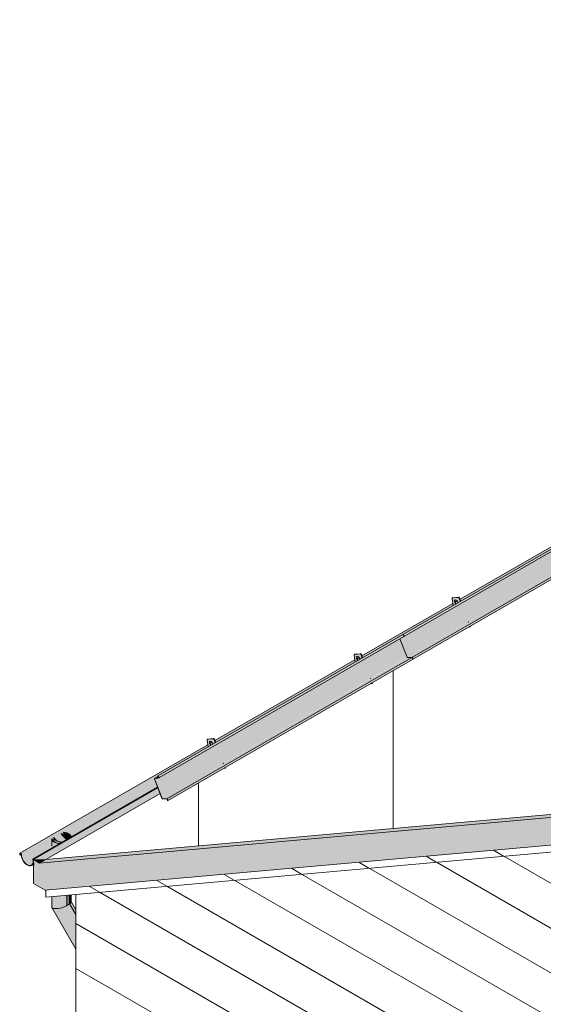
# Model space of a CAD drawing. Header units: centimetres. Extents: x 376 to 6517, y 1901 to 66534.
# Tile 3 of 105: x 5027 to 5330, y 53142 to 53711. Entities that reach past the tile are written whole.
import ezdxf

# ---------------------------------------------------------------- set-up
doc = ezdxf.new("R2010")
doc.units = ezdxf.units.CM
for name, color, linetype, lineweight in [('A-GENM', 7, 'Continuous', 5), ('A-ROOF', 7, 'Continuous', 5), ('A-ROOF-OTLN', 7, 'Continuous', 5), ('A-ROOF-PATT', 7, 'Continuous', 5), ('A-WALL', 7, 'Continuous', 35), ('A-WALL-PATT', 7, 'Continuous', 35), ('P-PIPE', 7, 'Continuous', 5)]:
    doc.layers.add(name, color=color, linetype=linetype, lineweight=lineweight)

# ---------------------------------------------------------------- blocks, each defined once
blk = doc.blocks.new('ARu Rura spustowa okrągła ___FK_04_0 - Na ziemię _φ10_-9220802-_3D_')
at = {"layer": 'P-PIPE', "true_color": 0x383e42}
h = blk.add_hatch(color=250, dxfattribs=at)
h.paths.add_polyline_path([(-2094.64, 53235.85), (-2094.63, 53235.96), (-2096.42, 53236.21), (-2097.08, 53236.4), (-2098.29, 53237.04), (-2098.86, 53237.58), (-2099.23, 53238.28), (-2099.36, 53238.51), (-2099.45, 53238.39), (-2099.36, 53237.98), (-2098.86, 53237.28), (-2097.93, 53236.62), (-2096.54, 53236.11), (-2095.77, 53235.94), (-2094.73, 53235.86)])
h.paths.add_polyline_path([(-2089.74, 53238.68), (-2089.56, 53238.87), (-2089.73, 53239.52), (-2090.37, 53240.3), (-2091.14, 53240.83), (-2092.31, 53241.29), (-2093.93, 53241.57), (-2093.29, 53241.41), (-2092.03, 53241.08), (-2091, 53240.58), (-2090.16, 53239.82), (-2089.89, 53239.45), (-2089.73, 53238.73)])
for points in [[(-2090.82, 53238.06), (-2089.74, 53238.77), (-2089.92, 53239.48), (-2090.45, 53240.17), (-2091.32, 53240.77), (-2092.46, 53241.21), (-2093.29, 53241.41), (-2094.19, 53241.39), (-2093.6, 53240.51), (-2092.86, 53240.25), (-2091.92, 53239.73), (-2091.25, 53239.09), (-2090.95, 53238.65), (-2090.83, 53238.11)], [(-2091, 53199.82), (-2089.86, 53200.72), (-2089.61, 53201.15), (-2089.53, 53201.7), (-2089.53, 53205.49), (-2091, 53205.36), (-2091, 53200.2)], [(-2086.82, 53192.59), (-2086.82, 53196.77), (-2089.54, 53201.33), (-2089.86, 53200.72), (-2090.47, 53200.18), (-2090.96, 53199.76), (-2087.8, 53194.28)], [(-2086.82, 53191.86), (-2086.82, 53192.59), (-2091, 53199.82), (-2091.3, 53199.62), (-2087.08, 53192.32)], [(-2089.45, 52976.57), (-2089.52, 52977.14), (-2089.42, 52978.43), (-2089.08, 52979.69), (-2088.51, 52980.82), (-2087.76, 52981.77), (-2086.82, 52982.49), (-2086.82, 52983.13), (-2086.99, 52983.17), (-2087.86, 52982.49), (-2088.61, 52981.54), (-2089.18, 52980.41), (-2089.52, 52979.15), (-2089.62, 52977.83), (-2089.47, 52976.62)], [(-2086.82, 52983.13), (-2086.82, 52983.23), (-2086.99, 52983.17)]]:
    blk.add_hatch(color=250, dxfattribs=at).paths.add_polyline_path(points)
h = blk.add_hatch(color=250, dxfattribs=at)
h.paths.add_polyline_path([(-2091.32, 53199.66), (-2091, 53199.82), (-2091, 53205.36), (-2091.5, 53205.31), (-2091.45, 53199.69)])
h.paths.add_polyline_path([(-2095.83, 53235.17), (-2094.78, 53235.86), (-2096.54, 53236.11), (-2097.08, 53236.25), (-2098.29, 53236.85), (-2098.98, 53237.45), (-2099.36, 53237.98), (-2099.44, 53237.98), (-2099.29, 53236.49), (-2099.15, 53235.96), (-2097.72, 53235.43), (-2097, 53235.26), (-2095.92, 53235.18)])
at = {"layer": 'P-PIPE'}
for p, q in [((-2099.53, 53238.73), (-2099.53, 53236.24)), ((-2086.82, 53196.81), (-2089.6, 53201.64)), ((-2089.53, 53201.37), (-2089.53, 53205.49)), ((-2091.38, 53199.61), (-2091, 53199.82)), ((-2086.99, 52983.17), (-2086.82, 52983.26))]:
    blk.add_line(p, q, dxfattribs=at)
for points in [[(-2094.22, 53241.49, 0), (-2093.29, 53241.41, 0), (-2092.13, 53241.13, 0), (-2091.14, 53240.69, 0), (-2090.37, 53240.11, 0), (-2089.89, 53239.45, 0), (-2089.73, 53238.73, 0)], [(-2089.53, 53238.79, 0), (-2089.7, 53239.48, 0), (-2090.2, 53240.17, 0), (-2091, 53240.77, 0), (-2092.03, 53241.23, 0), (-2093.24, 53241.52, 0), (-2094.04, 53241.6, 0)], [(-2099.51, 53238.45, 0), (-2099.36, 53237.98, 0), (-2098.86, 53237.28, 0), (-2098.07, 53236.69, 0), (-2097.03, 53236.23, 0), (-2095.83, 53235.94, 0), (-2094.65, 53235.84, 0)], [(-2094.63, 53235.96, 0), (-2095.77, 53236.05, 0), (-2096.93, 53236.33, 0), (-2097.93, 53236.77, 0), (-2098.69, 53237.34, 0), (-2099.17, 53238.01, 0), (-2099.32, 53238.55, 0)], [(-2091, 53199.82, 0), (-2090.2, 53200.36, 0), (-2089.7, 53200.89, 0), (-2089.53, 53201.37, 0)], [(-2089.47, 52976.62, 0), (-2089.62, 52977.86, 0), (-2089.52, 52979.15, 0), (-2089.18, 52980.41, 0), (-2088.61, 52981.54, 0), (-2087.86, 52982.49, 0), (-2086.99, 52983.17, 0)]]:
    blk.add_polyline3d(points, dxfattribs=at)
blk = doc.blocks.new('Construction_Roof-Accessories_Lindab_KOTEGL - Construction_Roof-Accessories_Lindab_KOTEGL-9237828-_3D_')
at = {"layer": 'A-GENM', "true_color": 0x383e42}
h = blk.add_hatch(color=250, dxfattribs=at)
h.paths.add_polyline_path([(-1916.8, 53327.44), (-1915.79, 53327.54), (-1916.04, 53327.89), (-1916.65, 53327.54)])
h.paths.add_polyline_path([(-1925.58, 53339.88), (-1924.2, 53340.81), (-1924.63, 53341.4), (-1924.85, 53342.04), (-1924.84, 53342.65), (-1924.6, 53343.01), (-1924.14, 53343.08), (-1923.59, 53342.78), (-1923.04, 53342.08), (-1922.7, 53341.54), (-1921.53, 53342.35), (-1922.23, 53344.14), (-1922.77, 53344.56), (-1925.95, 53344.27), (-1926.19, 53343.81), (-1925.59, 53339.88)])
blk.add_hatch(color=250, dxfattribs=at).paths.add_polyline_path([(-1924.12, 53340.72), (-1923.99, 53340.93), (-1924.42, 53341.53), (-1924.63, 53342.08), (-1924.76, 53342.66), (-1924.86, 53342.6), (-1924.84, 53341.96), (-1924.45, 53341.11), (-1924.12, 53340.73)])
h = blk.add_hatch(color=250, dxfattribs=at)
h.paths.add_polyline_path([(-1915.79, 53327.54), (-1915.57, 53327.66), (-1915.73, 53328.06), (-1915.94, 53327.94)])
h.paths.add_polyline_path([(-1921.49, 53342.24), (-1921.32, 53342.47), (-1922.02, 53344.26), (-1922.23, 53344.14), (-1921.49, 53342.24)])
at = {"layer": 'A-GENM', "color": 250, "true_color": 0x2a2a2a}
for p, q in [((-1926.19, 53343.81), (-1925.58, 53339.88)), ((-1925.84, 53344.37), (-1926.05, 53344.24)), ((-1922.71, 53344.56), (-1925.95, 53344.27)), ((-1925.74, 53344.4), (-1922.5, 53344.69)), ((-1921.49, 53342.24), (-1922.23, 53344.14)), ((-1922.02, 53344.26), (-1921.28, 53342.36)), ((-1916.8, 53327.44), (-1915.79, 53327.54)), ((-1916.7, 53330.56), (-1916.65, 53330.43)), ((-1915.79, 53327.54), (-1915.94, 53327.94)), ((-1915.79, 53327.54), (-1915.57, 53327.66)), ((-1915.73, 53328.06), (-1915.57, 53327.66))]:
    blk.add_line(p, q, dxfattribs=at)
for points in [[(-1925.95, 53344.27, 0), (-1926.05, 53344.25, 0), (-1926.12, 53344.18, 0), (-1926.17, 53344.08, 0), (-1926.2, 53343.95, 0), (-1926.19, 53343.81, 0)], [(-1924.12, 53340.72, 0), (-1924.32, 53340.94, 0), (-1924.55, 53341.25, 0), (-1924.73, 53341.6, 0), (-1924.84, 53341.96, 0), (-1924.89, 53342.3, 0), (-1924.86, 53342.6, 0), (-1924.76, 53342.84, 0), (-1924.6, 53343.01, 0), (-1924.39, 53343.09, 0)], [(-1924.55, 53342.97, 0), (-1924.65, 53342.72, 0), (-1924.67, 53342.42, 0), (-1924.63, 53342.08, 0), (-1924.51, 53341.72, 0), (-1924.34, 53341.37, 0), (-1924.11, 53341.06, 0), (-1923.91, 53340.84, 0)], [(-1924.39, 53343.09, 0), (-1924.14, 53343.08, 0), (-1923.86, 53342.97, 0), (-1923.59, 53342.78, 0), (-1923.33, 53342.52, 0), (-1923.1, 53342.21, 0), (-1922.93, 53341.86, 0), (-1922.81, 53341.5, 0)], [(-1922.23, 53344.14, 0), (-1922.28, 53344.25, 0), (-1922.36, 53344.36, 0), (-1922.44, 53344.45, 0), (-1922.53, 53344.52, 0), (-1922.63, 53344.56, 0), (-1922.71, 53344.56, 0)], [(-1922.5, 53344.69, 0), (-1922.41, 53344.68, 0), (-1922.32, 53344.64, 0), (-1922.23, 53344.57, 0), (-1922.14, 53344.48, 0), (-1922.07, 53344.37, 0), (-1922.02, 53344.26, 0)]]:
    blk.add_polyline3d(points, dxfattribs=at)
blk = doc.blocks.new('Construction_Roof-Accessories_Lindab_KOTEGL - Construction_Roof-Accessories_Lindab_KOTEGL-V45-_3D_')
at = {"layer": 'A-GENM', "true_color": 0x383e42}
h = blk.add_hatch(color=250, dxfattribs=at)
h.paths.add_polyline_path([(-2001.66, 53278.45), (-2000.64, 53278.55), (-2000.89, 53278.9), (-2001.5, 53278.55)])
h.paths.add_polyline_path([(-2010.44, 53290.89), (-2008.97, 53291.74), (-2009.48, 53292.41), (-2009.7, 53293.05), (-2009.69, 53293.66), (-2009.45, 53294.02), (-2008.99, 53294.09), (-2008.44, 53293.79), (-2007.9, 53293.11), (-2007.55, 53292.55), (-2006.35, 53293.25), (-2007.08, 53295.15), (-2007.62, 53295.57), (-2010.8, 53295.28), (-2011.04, 53294.82), (-2010.44, 53290.89)])
blk.add_hatch(color=250, dxfattribs=at).paths.add_polyline_path([(-2008.97, 53291.73), (-2008.76, 53291.86), (-2009.27, 53292.54), (-2009.5, 53293.23), (-2009.62, 53293.67), (-2009.71, 53293.61), (-2009.69, 53292.97), (-2009.3, 53292.12), (-2008.97, 53291.74)])
h = blk.add_hatch(color=250, dxfattribs=at)
h.paths.add_polyline_path([(-2000.64, 53278.55), (-2000.43, 53278.67), (-2000.58, 53279.07), (-2000.8, 53278.95)])
h.paths.add_polyline_path([(-2006.34, 53293.25), (-2006.13, 53293.38), (-2006.87, 53295.27), (-2007.08, 53295.15), (-2006.35, 53293.25)])
at = {"layer": 'A-GENM', "color": 250, "true_color": 0x2a2a2a}
for p, q in [((-2011.04, 53294.82), (-2010.44, 53290.89)), ((-2010.69, 53295.38), (-2010.9, 53295.25)), ((-2007.56, 53295.57), (-2010.8, 53295.28)), ((-2010.59, 53295.41), (-2007.35, 53295.7)), ((-2006.34, 53293.25), (-2007.08, 53295.15)), ((-2006.87, 53295.27), (-2006.13, 53293.37)), ((-2001.72, 53281.32), (-2001.77, 53281.45)), ((-2001.55, 53281.57), (-2001.5, 53281.44)), ((-2001.66, 53278.45), (-2000.64, 53278.55)), ((-2000.64, 53278.55), (-2000.8, 53278.95)), ((-2000.64, 53278.55), (-2000.43, 53278.67)), ((-2000.58, 53279.07), (-2000.43, 53278.67))]:
    blk.add_line(p, q, dxfattribs=at)
for points in [[(-2010.8, 53295.28, 0), (-2010.9, 53295.26, 0), (-2010.98, 53295.19, 0), (-2011.03, 53295.09, 0), (-2011.05, 53294.96, 0), (-2011.04, 53294.82, 0)], [(-2008.97, 53291.73, 0), (-2009.18, 53291.95, 0), (-2009.4, 53292.26, 0), (-2009.58, 53292.61, 0), (-2009.69, 53292.97, 0), (-2009.74, 53293.31, 0), (-2009.71, 53293.61, 0), (-2009.62, 53293.85, 0), (-2009.45, 53294.02, 0), (-2009.24, 53294.1, 0)], [(-2009.4, 53293.98, 0), (-2009.5, 53293.73, 0), (-2009.53, 53293.43, 0), (-2009.48, 53293.09, 0), (-2009.37, 53292.73, 0), (-2009.19, 53292.38, 0), (-2008.97, 53292.07, 0), (-2008.76, 53291.85, 0)], [(-2009.24, 53294.1, 0), (-2008.99, 53294.09, 0), (-2008.72, 53293.98, 0), (-2008.44, 53293.79, 0), (-2008.18, 53293.53, 0), (-2007.96, 53293.22, 0), (-2007.78, 53292.87, 0), (-2007.66, 53292.51, 0)], [(-2007.08, 53295.15, 0), (-2007.14, 53295.26, 0), (-2007.21, 53295.37, 0), (-2007.3, 53295.46, 0), (-2007.39, 53295.53, 0), (-2007.48, 53295.57, 0), (-2007.56, 53295.57, 0)], [(-2007.35, 53295.7, 0), (-2007.27, 53295.69, 0), (-2007.17, 53295.65, 0), (-2007.08, 53295.58, 0), (-2007, 53295.49, 0), (-2006.92, 53295.38, 0), (-2006.87, 53295.27, 0)]]:
    blk.add_polyline3d(points, dxfattribs=at)
blk = doc.blocks.new('Construction_Roof-Accessories_Lindab_SNO_KOTEGL - Construction_Roof-Accessories_Lindab_SNO-9284629-_3D_')
at = {"layer": 'A-GENM', "true_color": 0x383e42}
for points in [[(-2039.05, 53273.67), (-1897.69, 53355.38), (-1898.1, 53355.74), (-2039.43, 53274.03), (-2039.12, 53273.73)], [(-2038.92, 53273.04), (-1897.42, 53354.88), (-1897.58, 53355.27), (-1897.63, 53355.32), (-2038.98, 53273.6), (-2038.84, 53273.22), (-2038.88, 53273.08)], [(-2037.06, 53261.07), (-1895.64, 53342.72), (-1899.77, 53353.38), (-2038.85, 53273.16), (-2038.92, 53273.18), (-2039.53, 53272.9), (-2041.45, 53272.38), (-2038.12, 53263.82)], [(-2036.95, 53260.97), (-1895.63, 53342.7), (-1895.72, 53342.67), (-2037.05, 53261.05), (-2036.97, 53260.98)], [(-2034.27, 53260.91), (-1892.85, 53342.56), (-1895.64, 53342.56), (-2036.95, 53260.97)], [(-2033.86, 53260.29), (-1892.44, 53342.07), (-1892.57, 53342.38), (-1892.88, 53342.55), (-2034.13, 53260.86), (-2033.89, 53260.55), (-2033.85, 53260.37)], [(-2033.96, 53259.8), (-1892.54, 53341.45), (-1892.44, 53341.94), (-2033.86, 53260.29)], [(-2041.5, 53272.59), (-2040.57, 53273.12), (-2041.46, 53272.61)], [(-2041.46, 53272.6), (-2038.84, 53273.23), (-2038.98, 53273.6), (-2039.27, 53273.87), (-2041.45, 53272.61)], [(-2034.24, 53260.8), (-2034.27, 53260.91), (-2034.34, 53260.8)]]:
    blk.add_hatch(color=250, dxfattribs=at).paths.add_polyline_path(points)
at = {"layer": 'A-GENM', "color": 250, "true_color": 0x2a2a2a}
for p, q in [((-2039.51, 53274.1), (-1898.09, 53355.75)), ((-2038.93, 53273.03), (-1897.51, 53354.68)), ((-1898.09, 53355.75), (-1897.63, 53355.32)), ((-1899.78, 53353.39), (-1895.64, 53342.72)), ((-2034.27, 53260.91), (-1892.85, 53342.56)), ((-1895.53, 53342.62), (-1892.85, 53342.56)), ((-2033.96, 53259.8), (-1892.54, 53341.45)), ((-1892.44, 53341.94), (-1892.54, 53341.45)), ((-2039.51, 53274.1), (-2039.53, 53274.02)), ((-2039.05, 53273.67), (-2039.51, 53274.1)), ((-2041.52, 53272.37), (-2037.14, 53261.08)), ((-2039.27, 53273.88), (-2041.49, 53272.59)), ((-2039.02, 53273.12), (-2041.46, 53272.6)), ((-2037.06, 53261.07), (-2041.45, 53272.38)), ((-2041.42, 53272.49), (-2038.97, 53273.01)), ((-2039.53, 53274.02), (-2039.52, 53274.03)), ((-2039.53, 53274.02), (-2039.08, 53273.59)), ((-2039.02, 53273.12), (-2038.84, 53273.22)), ((-2034.27, 53260.91), (-2036.95, 53260.97)), ((-2036.91, 53260.86), (-2034.24, 53260.8)), ((-2033.94, 53260.36), (-2034.04, 53259.87)), ((-2034.04, 53259.87), (-2033.96, 53259.8)), ((-2033.96, 53259.8), (-2033.86, 53260.29))]:
    blk.add_line(p, q, dxfattribs=at)
for points in [[(-1897.63, 53355.32, 0), (-1897.56, 53355.24, 0), (-1897.51, 53355.16, 0), (-1897.46, 53355.07, 0), (-1897.43, 53354.97, 0), (-1897.42, 53354.88, 0), (-1897.43, 53354.8, 0), (-1897.45, 53354.74, 0), (-1897.5, 53354.69, 0), (-1897.51, 53354.68, 0)], [(-1895.64, 53342.72, 0), (-1895.63, 53342.7, 0), (-1895.61, 53342.67, 0), (-1895.59, 53342.65, 0), (-1895.57, 53342.64, 0), (-1895.55, 53342.63, 0), (-1895.53, 53342.62, 0)], [(-1892.85, 53342.56, 0), (-1892.78, 53342.55, 0), (-1892.71, 53342.51, 0), (-1892.64, 53342.45, 0), (-1892.57, 53342.38, 0), (-1892.51, 53342.29, 0), (-1892.47, 53342.2, 0), (-1892.44, 53342.11, 0), (-1892.43, 53342.02, 0), (-1892.44, 53341.94, 0)], [(-2041.46, 53272.6, 0), (-2041.5, 53272.59, 0), (-2041.52, 53272.56, 0), (-2041.54, 53272.52, 0), (-2041.54, 53272.48, 0), (-2041.53, 53272.42, 0), (-2041.52, 53272.37, 0)], [(-2041.45, 53272.38, 0), (-2041.46, 53272.41, 0), (-2041.46, 53272.43, 0), (-2041.46, 53272.46, 0), (-2041.45, 53272.47, 0), (-2041.44, 53272.49, 0), (-2041.43, 53272.49, 0)], [(-2039.08, 53273.59, 0), (-2039.03, 53273.54, 0), (-2038.99, 53273.48, 0), (-2038.96, 53273.41, 0), (-2038.94, 53273.34, 0), (-2038.93, 53273.28, 0), (-2038.93, 53273.22, 0), (-2038.95, 53273.17, 0), (-2038.98, 53273.14, 0), (-2038.99, 53273.13, 0)], [(-2038.97, 53273.01, 0), (-2038.92, 53273.04, 0), (-2038.88, 53273.09, 0), (-2038.85, 53273.15, 0), (-2038.84, 53273.23, 0), (-2038.85, 53273.32, 0), (-2038.88, 53273.42, 0), (-2038.93, 53273.51, 0), (-2038.98, 53273.6, 0), (-2039.05, 53273.67, 0)], [(-2037.14, 53261.08, 0), (-2037.11, 53261.02, 0), (-2037.08, 53260.97, 0), (-2037.04, 53260.93, 0), (-2036.99, 53260.89, 0), (-2036.95, 53260.87, 0)], [(-2036.95, 53260.97, 0), (-2036.97, 53260.98, 0), (-2036.99, 53260.99, 0), (-2037.01, 53261, 0), (-2037.03, 53261.02, 0), (-2037.05, 53261.05, 0), (-2037.06, 53261.07, 0)], [(-2033.86, 53260.29, 0), (-2033.85, 53260.37, 0), (-2033.86, 53260.46, 0), (-2033.89, 53260.55, 0), (-2033.94, 53260.64, 0), (-2033.99, 53260.73, 0), (-2034.06, 53260.8, 0), (-2034.13, 53260.86, 0), (-2034.2, 53260.9, 0), (-2034.27, 53260.91, 0)], [(-2034.24, 53260.8, 0), (-2034.19, 53260.79, 0), (-2034.14, 53260.77, 0), (-2034.08, 53260.72, 0), (-2034.04, 53260.67, 0), (-2034, 53260.61, 0), (-2033.96, 53260.54, 0), (-2033.94, 53260.48, 0), (-2033.94, 53260.41, 0), (-2033.94, 53260.36, 0)]]:
    blk.add_polyline3d(points, dxfattribs=at)
blk = doc.blocks.new('ARu Rura spustowa okrągła ___FK_04_0 - Na ziemię _φ10_-9220853-_3D_')
at = {"layer": 'P-PIPE', "true_color": 0x383e42}
h = blk.add_hatch(color=250, dxfattribs=at)
h.paths.add_polyline_path([(-2096, 53235.07), (-2095.96, 53235.18), (-2097.72, 53235.43), (-2098.29, 53235.58), (-2099.32, 53236.08), (-2100.12, 53236.79), (-2100.48, 53237.45), (-2100.62, 53237.78), (-2100.72, 53237.66), (-2100.62, 53237.19), (-2100.12, 53236.49), (-2098.86, 53235.69), (-2097.88, 53235.34), (-2097, 53235.14), (-2096.09, 53235.07)])
h.paths.add_polyline_path([(-2090.99, 53237.96), (-2090.83, 53238.14), (-2091.1, 53238.88), (-2091.63, 53239.51), (-2092.59, 53240.13), (-2093.7, 53240.54), (-2094.63, 53240.74), (-2094.55, 53240.61), (-2093.26, 53240.28), (-2092.09, 53239.67), (-2091.43, 53239.05), (-2091.09, 53238.39), (-2091, 53238.01)])
for points in [[(-2092.44, 53237.12), (-2091.01, 53238.04), (-2091.17, 53238.68), (-2091.71, 53239.38), (-2092.58, 53239.98), (-2093.8, 53240.44), (-2094.63, 53240.62), (-2095.56, 53240.63), (-2095.01, 53239.7), (-2092.48, 53237.15)], [(-2092.25, 53199.17), (-2091.5, 53199.82), (-2091.5, 53205.31), (-2092.25, 53205.24), (-2092.25, 53199.22)], [(-2086.82, 53174.03), (-2086.82, 53189.77), (-2092.25, 53199.17), (-2093.29, 53198.66), (-2095.79, 53197.83), (-2098.29, 53197.46), (-2099.95, 53197.61), (-2100.42, 53197.82), (-2100.59, 53197.88), (-2087.8, 53175.72)], [(-2086.82, 53189.77), (-2086.82, 53191.86), (-2091.46, 53199.69), (-2091.5, 53199.69), (-2092.25, 53199.17), (-2087.8, 53191.46)], [(-2083.99, 52972.44), (-2083.99, 52973.86), (-2086.82, 52975.52), (-2086.89, 52982.45), (-2088.04, 52981.42), (-2088.74, 52980.37), (-2089.23, 52979.12), (-2089.47, 52977.81), (-2089.45, 52976.57), (-2089.23, 52975.52), (-2088.86, 52974.64), (-2088.37, 52973.92), (-2087.58, 52973.31), (-2085.73, 52972.81), (-2084.82, 52972.62)]]:
    blk.add_hatch(color=250, dxfattribs=at).paths.add_polyline_path(points)
h = blk.add_hatch(color=250, dxfattribs=at)
h.paths.add_polyline_path([(-2098.29, 53197.46), (-2096.64, 53197.67), (-2094.49, 53198.2), (-2092.25, 53199.17), (-2092.25, 53205.24), (-2100.79, 53204.48), (-2100.79, 53198.33), (-2100.59, 53197.91), (-2099.95, 53197.61), (-2098.72, 53197.47), (-2098.38, 53197.46)])
h.paths.add_polyline_path([(-2099.36, 53233.13), (-2096.14, 53235.08), (-2097.08, 53235.15), (-2098.29, 53235.44), (-2099.32, 53235.9), (-2100.27, 53236.7), (-2100.62, 53237.19), (-2100.71, 53237.19), (-2100.5, 53235.44), (-2100.06, 53234.11), (-2099.4, 53233.17)])
at = {"layer": 'P-PIPE'}
for p, q in [((-2100.79, 53237.94), (-2100.79, 53233.46)), ((-2100.79, 53204.48), (-2100.79, 53198.33)), ((-2086.82, 53193.99), (-2090.86, 53200.99)), ((-2090.79, 53200.72), (-2090.79, 53205.37)), ((-2100.72, 53198.06), (-2086.82, 53173.99)), ((-2092.25, 53199.17), (-2091.57, 53199.62)), ((-2086.89, 52973.06), (-2083.99, 52972.43))]:
    blk.add_line(p, q, dxfattribs=at)
for points in [[(-2095.58, 53240.71, 0), (-2094.55, 53240.61, 0), (-2093.39, 53240.34, 0), (-2092.39, 53239.9, 0), (-2091.63, 53239.32, 0), (-2091.15, 53238.65, 0), (-2090.99, 53237.96, 0)], [(-2090.79, 53238.06, 0), (-2090.96, 53238.68, 0), (-2091.46, 53239.38, 0), (-2092.25, 53239.98, 0), (-2093.29, 53240.44, 0), (-2094.49, 53240.73, 0), (-2095.4, 53240.82, 0)], [(-2100.77, 53237.71, 0), (-2100.62, 53237.19, 0), (-2100.12, 53236.49, 0), (-2099.32, 53235.9, 0), (-2098.29, 53235.44, 0), (-2097.08, 53235.15, 0), (-2096, 53235.05, 0)], [(-2095.83, 53235.17, 0), (-2097.03, 53235.26, 0), (-2098.19, 53235.54, 0), (-2099.18, 53235.98, 0), (-2099.95, 53236.55, 0), (-2100.42, 53237.22, 0), (-2100.58, 53237.82, 0)], [(-2100.79, 53198.33, 0), (-2100.62, 53197.93, 0), (-2100.12, 53197.64, 0), (-2099.32, 53197.48, 0), (-2098.29, 53197.46, 0), (-2097.08, 53197.58, 0), (-2095.79, 53197.83, 0), (-2094.49, 53198.2, 0), (-2093.29, 53198.66, 0), (-2092.25, 53199.17, 0)], [(-2086.68, 52973.02, 0), (-2087.58, 52973.31, 0), (-2088.37, 52973.92, 0), (-2088.97, 52974.81, 0), (-2089.37, 52975.9, 0), (-2089.52, 52977.14, 0), (-2089.42, 52978.43, 0), (-2089.08, 52979.69, 0), (-2088.51, 52980.82, 0), (-2087.76, 52981.77, 0), (-2086.89, 52982.45, 0)]]:
    blk.add_polyline3d(points, dxfattribs=at)
blk = doc.blocks.new('Construction_Roof-Accessories_Lindab_SNO_KOTEGL - Construction_Roof-Accessories_Lindab_SNO-V48-_3D_')
at = {"layer": 'A-GENM', "true_color": 0x383e42}
for points in [[(-1895.64, 53342.72), (-1754.22, 53424.37), (-1758.35, 53435.03), (-1899.77, 53353.37), (-1896.39, 53344.66)], [(-1897.63, 53355.32), (-1756.28, 53437.04), (-1756.67, 53437.4), (-1898.08, 53355.74), (-1897.69, 53355.38)], [(-1897.5, 53354.69), (-1756, 53436.53), (-1756.14, 53436.89), (-1756.21, 53436.97), (-1897.51, 53355.16), (-1897.43, 53354.79), (-1897.46, 53354.73)], [(-1895.53, 53342.62), (-1754.2, 53424.35), (-1754.3, 53424.32), (-1895.63, 53342.7), (-1895.55, 53342.63)], [(-1892.85, 53342.56), (-1751.43, 53424.21), (-1754.22, 53424.21), (-1895.53, 53342.62)], [(-1892.44, 53341.94), (-1751.02, 53423.72), (-1751.15, 53424.03), (-1751.46, 53424.2), (-1892.71, 53342.51), (-1892.47, 53342.2), (-1892.43, 53342.02)], [(-1892.54, 53341.45), (-1751.12, 53423.1), (-1751.02, 53423.59), (-1892.44, 53341.91), (-1892.51, 53341.57)]]:
    blk.add_hatch(color=250, dxfattribs=at).paths.add_polyline_path(points)
at = {"layer": 'A-GENM', "color": 250, "true_color": 0x2a2a2a}
for p, q in [((-1898.09, 53355.75), (-1756.67, 53437.4)), ((-1897.51, 53354.68), (-1756.09, 53436.33)), ((-1758.36, 53435.04), (-1754.22, 53424.37)), ((-1756.67, 53437.4), (-1756.21, 53436.97)), ((-1892.85, 53342.56), (-1751.43, 53424.21)), ((-1892.54, 53341.45), (-1751.12, 53423.1)), ((-1754.11, 53424.27), (-1751.43, 53424.21)), ((-1751.02, 53423.59), (-1751.12, 53423.1)), ((-1897.63, 53355.32), (-1898.09, 53355.75)), ((-1895.64, 53342.72), (-1899.78, 53353.39)), ((-1892.85, 53342.56), (-1895.53, 53342.62)), ((-1892.54, 53341.45), (-1892.44, 53341.94))]:
    blk.add_line(p, q, dxfattribs=at)
for points in [[(-1756.21, 53436.97, 0), (-1756.14, 53436.89, 0), (-1756.08, 53436.81, 0), (-1756.04, 53436.72, 0), (-1756.01, 53436.62, 0), (-1756, 53436.53, 0), (-1756.01, 53436.45, 0), (-1756.03, 53436.39, 0), (-1756.07, 53436.34, 0), (-1756.09, 53436.33, 0)], [(-1754.22, 53424.37, 0), (-1754.2, 53424.35, 0), (-1754.19, 53424.32, 0), (-1754.17, 53424.3, 0), (-1754.15, 53424.29, 0), (-1754.13, 53424.28, 0), (-1754.11, 53424.27, 0)], [(-1751.43, 53424.21, 0), (-1751.36, 53424.2, 0), (-1751.29, 53424.16, 0), (-1751.22, 53424.1, 0), (-1751.15, 53424.03, 0), (-1751.09, 53423.94, 0), (-1751.05, 53423.85, 0), (-1751.02, 53423.76, 0), (-1751.01, 53423.67, 0), (-1751.02, 53423.59, 0)], [(-1897.51, 53354.68, 0), (-1897.5, 53354.69, 0), (-1897.45, 53354.74, 0), (-1897.43, 53354.8, 0), (-1897.42, 53354.88, 0), (-1897.43, 53354.97, 0), (-1897.46, 53355.07, 0), (-1897.51, 53355.16, 0), (-1897.56, 53355.24, 0), (-1897.63, 53355.32, 0)], [(-1895.53, 53342.62, 0), (-1895.55, 53342.63, 0), (-1895.57, 53342.64, 0), (-1895.59, 53342.65, 0), (-1895.61, 53342.67, 0), (-1895.63, 53342.7, 0), (-1895.64, 53342.72, 0)], [(-1892.44, 53341.94, 0), (-1892.43, 53342.02, 0), (-1892.44, 53342.11, 0), (-1892.47, 53342.2, 0), (-1892.51, 53342.29, 0), (-1892.57, 53342.38, 0), (-1892.64, 53342.45, 0), (-1892.71, 53342.51, 0), (-1892.78, 53342.55, 0), (-1892.85, 53342.56, 0)]]:
    blk.add_polyline3d(points, dxfattribs=at)

msp = doc.modelspace()

# ---------------------------------------------------------------- hatches: boundary and pattern name
at = {"layer": 'A-ROOF-OTLN', "true_color": 0x383e42}
h = msp.add_hatch(color=250, dxfattribs=at)
h.paths.add_polyline_path([(5028.47, 53228.63), (5136.31, 53290.89), (5136.12, 53292.15), (5027.86, 53229.54), (5028.23, 53229.27), (5028.46, 53228.78)])
h.paths.add_polyline_path([(5137.99, 53291.86), (5139.08, 53292.51), (5138.75, 53293.27), (5138.51, 53293.53), (5137.38, 53292.75), (5137.66, 53292.24), (5137.91, 53291.95)])
h.paths.add_polyline_path([(5140.61, 53293.38), (5221.15, 53340), (5220.97, 53341.14), (5140.22, 53294.39), (5140.57, 53293.49)])
h.paths.add_polyline_path([(5222.84, 53340.85), (5223.91, 53341.59), (5223.54, 53342.35), (5223.36, 53342.52), (5222.22, 53341.76), (5222.51, 53341.23), (5222.76, 53340.93)])
h.paths.add_polyline_path([(5225.47, 53342.37), (5277.72, 53372.65), (5277.54, 53373.8), (5225.07, 53343.4), (5225.43, 53342.47)])
h.paths.add_polyline_path([(5279.41, 53373.51), (5280.48, 53374.24), (5280.12, 53375), (5279.93, 53375.18), (5278.79, 53374.42), (5279.08, 53373.89), (5279.34, 53373.58)])
h.paths.add_polyline_path([(5282.04, 53375.03), (5362.57, 53421.62), (5362.39, 53422.79), (5281.64, 53376.06), (5282, 53375.12)])
h.paths.add_polyline_path([(5364.26, 53422.5), (5365.34, 53423.22), (5364.98, 53423.98), (5364.78, 53424.17), (5363.65, 53423.41), (5363.94, 53422.88), (5364.2, 53422.56)])
h.paths.add_polyline_path([(5366.89, 53424.02), (5419.14, 53454.27), (5418.96, 53455.45), (5366.49, 53425.05), (5366.86, 53424.1)])
h.paths.add_polyline_path([(5420.83, 53455.16), (5421.91, 53455.87), (5421.55, 53456.63), (5421.35, 53456.83), (5420.21, 53456.07), (5420.5, 53455.54), (5420.78, 53455.21)])
h.paths.add_polyline_path([(5423.46, 53456.68), (5504, 53503.24), (5503.81, 53504.44), (5423.06, 53457.71), (5423.43, 53456.75)])
h.paths.add_polyline_path([(5505.68, 53504.15), (5506.77, 53504.84), (5506.42, 53505.61), (5506.2, 53505.82), (5505.07, 53505.06), (5505.36, 53504.53), (5505.64, 53504.19)])
h.paths.add_polyline_path([(5508.31, 53505.67), (5560.57, 53535.89), (5560.38, 53537.1), (5507.91, 53506.7), (5508.29, 53505.72)])
h.paths.add_polyline_path([(5562.25, 53536.81), (5563.34, 53537.49), (5562.99, 53538.26), (5562.77, 53538.48), (5561.64, 53537.72), (5561.93, 53537.19), (5562.22, 53536.85)])
h.paths.add_polyline_path([(5564.88, 53538.33), (5645.42, 53584.87), (5645.23, 53586.09), (5564.48, 53539.36), (5564.86, 53538.37)])
h.paths.add_polyline_path([(5647.11, 53585.8), (5648.2, 53586.47), (5647.85, 53587.24), (5647.63, 53587.47), (5646.49, 53586.71), (5646.78, 53586.18), (5647.08, 53585.82)])
h.paths.add_polyline_path([(5649.73, 53587.32), (5701.99, 53617.52), (5701.8, 53618.75), (5649.33, 53588.35), (5649.72, 53587.35)])
h.paths.add_polyline_path([(5703.67, 53618.46), (5704.77, 53619.12), (5704.43, 53619.89), (5704.19, 53620.13), (5703.06, 53619.37), (5703.35, 53618.84), (5703.66, 53618.48)])
h.paths.add_polyline_path([(5706.3, 53619.98), (5786.85, 53666.49), (5786.66, 53667.74), (5705.9, 53621.01), (5706.29, 53620)])
h.paths.add_polyline_path([(5788.53, 53667.45), (5789.62, 53668.1), (5789.29, 53668.87), (5789.05, 53669.12), (5787.91, 53668.36), (5788.2, 53667.83), (5788.52, 53667.46)])
h.paths.add_polyline_path([(5791.15, 53668.97), (5830.36, 53691.6), (5830.21, 53692.08), (5829.87, 53692.45), (5829.52, 53692.49), (5790.75, 53670), (5791.15, 53668.97)])
h = msp.add_hatch(color=250, dxfattribs=at)
h.paths.add_polyline_path([(5033.21, 53222.29), (5034, 53222.4), (5034.66, 53222.86), (5034.98, 53223.31), (5035.24, 53224.47), (5035.19, 53225.47), (5035.1, 53226.03), (5047.34, 53233.19), (5046.63, 53234.21), (5046.13, 53235.92), (5046.01, 53237.71), (5046.2, 53237.76), (5046.37, 53237.16), (5046.88, 53236.49), (5047.57, 53236.06), (5047.35, 53237.28), (5047.39, 53238.51), (5047.47, 53238.49), (5047.6, 53237.98), (5048.14, 53237.28), (5049.01, 53236.69), (5050.37, 53236.2), (5050.98, 53236.05), (5052.45, 53236.05), (5054.24, 53237.17), (5051.71, 53239.72), (5051.2, 53240.71), (5051.45, 53240.79), (5052.72, 53240.61), (5052.97, 53240.67), (5052.6, 53241.52), (5052.81, 53241.57), (5053.98, 53241.41), (5055.15, 53241.04), (5056.08, 53240.52), (5056.76, 53239.88), (5057.05, 53239.45), (5057.22, 53238.8), (5107.06, 53267.67), (5105.3, 53272.48), (5105.56, 53272.77), (5107.48, 53273.88), (5107.24, 53274.1), (5028.47, 53228.63), (5028.76, 53226.98), (5028.88, 53226.54), (5029.39, 53225.43), (5030.07, 53224.4), (5030.89, 53223.5), (5031.83, 53222.8), (5032.41, 53222.49), (5032.92, 53222.36)])
h.paths.add_polyline_path([(5791.16, 53668.96), (5814.36, 53682.34), (5814.98, 53681.64), (5814.97, 53681.33), (5814.81, 53681.21), (5812.66, 53679.97), (5813.13, 53678.78), (5815.01, 53678.54), (5816.06, 53678.2), (5817.08, 53677.62), (5817.16, 53677.56), (5832.64, 53686.58), (5831.63, 53687.84), (5831.25, 53688.44), (5830.76, 53689.5), (5830.46, 53690.58), (5830.36, 53691.6), (5791.15, 53668.97)])
h.paths.add_polyline_path([(5814.25, 53675.88), (5815.07, 53676.46), (5813.73, 53677.21), (5814.22, 53675.95)])
h = msp.add_hatch(color=250, dxfattribs=at)
h.paths.add_polyline_path([(5034.62, 53222.52), (5035.41, 53223.1), (5035.41, 53225.86), (5107.17, 53267.37), (5107.14, 53267.46), (5035.26, 53225.86), (5035.4, 53224.87), (5035.25, 53223.6), (5034.94, 53222.92)])
h.paths.add_polyline_path([(5814.37, 53675.59), (5837.14, 53688.82), (5837.13, 53688.92), (5814.31, 53675.74)])
h = msp.add_hatch(color=250, dxfattribs=at)
h.paths.add_polyline_path([(5035.25, 53225.95), (5107.14, 53267.46), (5107.08, 53267.59), (5035.1, 53226.03)])
h.paths.add_polyline_path([(5814.31, 53675.74), (5837.13, 53688.92), (5836.98, 53689), (5814.25, 53675.88)])
for points in [[(5027.98, 53228.51), (5028.43, 53228.89), (5028.18, 53229.32), (5027.97, 53229.48), (5027.64, 53229.22), (5027.68, 53228.89), (5027.89, 53228.58)], [(5033.24, 53222.12), (5034.2, 53222.29), (5034.62, 53222.52), (5035.1, 53223.16), (5035.36, 53224.19), (5035.35, 53225.26), (5035.25, 53225.95), (5035.11, 53225.95), (5035.24, 53224.47), (5035.08, 53223.62), (5034.84, 53223.1), (5034.53, 53222.7), (5033.94, 53222.36), (5032.92, 53222.36), (5032.41, 53222.49), (5031.54, 53222.96), (5030.69, 53223.68), (5029.92, 53224.61), (5029.26, 53225.71), (5028.76, 53226.98), (5028.53, 53228.07), (5028.41, 53228.67), (5028.34, 53228.71), (5028.58, 53227.18), (5028.88, 53226.27), (5029.69, 53224.75), (5030.43, 53223.81), (5030.75, 53223.45), (5031.57, 53222.78), (5032.54, 53222.29), (5033.21, 53222.12)]]:
    msp.add_hatch(color=250, dxfattribs=at).paths.add_polyline_path(points)
h = msp.add_hatch(color=250, dxfattribs=at)
h.paths.add_polyline_path([(5028.34, 53228.71), (5028.47, 53228.71), (5028.41, 53228.75)])
h.paths.add_polyline_path([(5027.98, 53228.35), (5028.35, 53228.56), (5028.34, 53228.71), (5027.98, 53228.51)])
at = {"layer": 'A-ROOF-PATT'}
h = msp.add_hatch(dxfattribs=at)
h.set_pattern_fill('FP_19', color=256, style=0, pattern_type=2)
h.set_pattern_definition([(90, (1763.18, 49837.2), (-112.25, -41.33), [])])
h.paths.add_polyline_path([(5042.48, 53225.86), (5335.92, 53252.06), (6130.74, 53710.95), (5837.13, 53684.65), (5815.66, 53672.25), (5816.9, 53669.22), (5819.8, 53669.05), (5820, 53668.67), (5819.96, 53668.38), (5819.8, 53668), (5796.7, 53654.66), (5796.86, 53654.26), (5796.65, 53654.13), (5795.63, 53654.04), (5711.85, 53605.67), (5712.01, 53605.27), (5711.8, 53605.14), (5710.78, 53605.05), (5655.28, 53573.01), (5655.44, 53572.61), (5655.23, 53572.48), (5654.21, 53572.39), (5570.43, 53524.02), (5570.59, 53523.62), (5570.37, 53523.49), (5569.36, 53523.4), (5513.86, 53491.36), (5514.02, 53490.96), (5513.81, 53490.83), (5512.79, 53490.74), (5429.01, 53442.37), (5429.16, 53441.97), (5428.95, 53441.84), (5427.93, 53441.75), (5372.44, 53409.71), (5372.6, 53409.31), (5372.38, 53409.18), (5371.37, 53409.09), (5287.59, 53360.72), (5287.74, 53360.32), (5287.53, 53360.19), (5286.51, 53360.1), (5231.02, 53328.06), (5231.17, 53327.66), (5230.96, 53327.54), (5229.85, 53327.39), (5146.16, 53279.07), (5146.32, 53278.67), (5146.11, 53278.55), (5145.09, 53278.45), (5112.81, 53259.92), (5112.86, 53260.55), (5112.62, 53260.86), (5112.51, 53260.8), (5109.78, 53260.98), (5109.61, 53261.08), (5108.49, 53263.97), (5042.64, 53225.95)])
at = {"layer": 'A-ROOF-PATT', "true_color": 0xc7ae96}
h = msp.add_hatch(color=253, dxfattribs=at)
h.paths.add_polyline_path([(5035.41, 53225.86), (5042.64, 53225.95), (5108.49, 53263.97), (5107.2, 53267.3), (5035.57, 53225.95)])
h.paths.add_polyline_path([(5815.66, 53672.25), (5837.29, 53684.74), (5837.28, 53688.82), (5814.37, 53675.59), (5815.61, 53672.37)])
for points in [[(5038.94, 53223.81), (5347.7, 53251.39), (5351.23, 53253.43), (5042.48, 53225.86), (5039.1, 53223.9)], [(5042.16, 53208.07), (5347.7, 53235.36), (5347.7, 53251.39), (5038.94, 53223.81), (5041.21, 53212.75)], [(5042.16, 53208.07), (5038.94, 53223.81), (5035.41, 53225.86), (5035.41, 53211.97), (5038.94, 53209.93)], [(5038.94, 53223.81), (5042.48, 53225.86), (5035.41, 53225.86), (5038.79, 53223.9)]]:
    msp.add_hatch(color=253, dxfattribs=at).paths.add_polyline_path(points)
at = {"layer": 'A-ROOF-PATT'}
h = msp.add_hatch(dxfattribs=at)
h.set_pattern_fill('FP_17', color=256, style=0, pattern_type=2)
h.set_pattern_definition([(330, (6250.76, 58282.422), (8e-05, 25.92414), [])])
h.paths.add_polyline_path([(5659.99, 52847.65), (5659.99, 52851.37), (5654.41, 52854.6), (5657, 52851.37)])
h.paths.add_polyline_path([(5042.48, 53204.17), (5350.59, 53231.76), (5347.7, 53235.36), (5042.48, 53208.07)])
at = {"layer": 'A-WALL-PATT', "lineweight": 5}
h = msp.add_hatch(dxfattribs=at)
h.set_pattern_fill('FP_16', color=256, style=0, pattern_type=2)
h.set_pattern_definition([(330, (6250.783, 58282.435), (8e-05, 25.92414), [])])
h.paths.add_polyline_path([(5616.56, 52654.12), (5616.56, 52900.89), (5350.65, 53231.7), (5059.93, 53205.73), (5059.93, 52975.49), (5612.67, 52656.37)])

# ---------------------------------------------------------------- linework, layer by layer
at = {"layer": 'A-ROOF'}
for p, q in [((5351.23, 53253.43), (5042.48, 53225.86)), ((5042.48, 53204.17), (5350.65, 53231.7)), ((5042.48, 53208.1), (5042.48, 53204.17))]:
    msp.add_line(p, q, dxfattribs=at)
at = {"layer": 'A-ROOF-OTLN'}
for p, q in [((5362.39, 53422.79), (5281.64, 53376.17)), ((5277.54, 53373.8), (5225.03, 53343.49)), ((5279.97, 53375.2), (5278.76, 53374.51)), ((5223.4, 53342.54), (5222.2, 53341.85)), ((5220.97, 53341.14), (5140.18, 53294.5)), ((5136.12, 53292.15), (5027.64, 53229.52)), ((5138.55, 53293.55), (5137.34, 53292.86)), ((5035.1, 53226.03), (5107.08, 53267.59)), ((5035.25, 53225.95), (5107.14, 53267.46)), ((5035.41, 53225.86), (5107.2, 53267.3)), ((5108.51, 53263.98), (5038.94, 53223.81)), ((5347.7, 53251.39), (5038.94, 53223.81)), ((5347.7, 53235.36), (5042.16, 53208.07)), ((5027.98, 53228.51), (5028.46, 53228.78)), ((5027.98, 53228.35), (5028.35, 53228.56)), ((5027.98, 53228.35), (5027.98, 53228.51)), ((5034.37, 53222.34), (5036.15, 53223.37)), ((5035.25, 53225.95), (5035.1, 53226.03)), ((5035.41, 53211.97), (5035.41, 53225.86)), ((5038.94, 53223.81), (5035.41, 53225.86)), ((5042.16, 53208.07), (5035.41, 53211.97))]:
    msp.add_line(p, q, dxfattribs=at)
for points in [[(5028.47, 53228.63, 0), (5028.46, 53228.79, 0), (5028.41, 53228.96, 0), (5028.33, 53229.12, 0), (5028.23, 53229.27, 0), (5028.11, 53229.39, 0), (5027.98, 53229.48, 0), (5027.86, 53229.54, 0), (5027.74, 53229.55, 0), (5027.64, 53229.52, 0), (5027.56, 53229.45, 0), (5027.51, 53229.34, 0), (5027.49, 53229.2, 0), (5027.51, 53229.04, 0), (5027.56, 53228.88, 0), (5027.64, 53228.72, 0), (5027.74, 53228.57, 0), (5027.86, 53228.44, 0), (5027.98, 53228.35, 0)], [(5027.98, 53228.51, 0), (5027.89, 53228.58, 0), (5027.81, 53228.67, 0), (5027.73, 53228.77, 0), (5027.68, 53228.89, 0), (5027.64, 53229.01, 0), (5027.63, 53229.12, 0), (5027.64, 53229.22, 0), (5027.68, 53229.3, 0), (5027.73, 53229.35, 0), (5027.81, 53229.37, 0), (5027.89, 53229.36, 0), (5027.98, 53229.33, 0), (5028.07, 53229.26, 0), (5028.16, 53229.17, 0), (5028.23, 53229.06, 0), (5028.29, 53228.94, 0), (5028.32, 53228.83, 0), (5028.34, 53228.71, 0)], [(5028.34, 53228.71, 0), (5028.44, 53227.66, 0), (5028.76, 53226.54, 0), (5029.26, 53225.43, 0), (5029.92, 53224.4, 0), (5030.69, 53223.5, 0), (5031.54, 53222.8, 0), (5032.41, 53222.33, 0), (5033.24, 53222.12, 0), (5034, 53222.18, 0), (5034.62, 53222.52, 0), (5035.08, 53223.1, 0), (5035.35, 53223.9, 0), (5035.4, 53224.87, 0), (5035.25, 53225.95, 0)], [(5035.1, 53226.03, 0), (5035.26, 53224.99, 0), (5035.22, 53224.05, 0), (5034.97, 53223.27, 0), (5034.53, 53222.7, 0), (5033.94, 53222.36, 0), (5033.21, 53222.29, 0), (5032.41, 53222.49, 0), (5031.57, 53222.94, 0), (5030.75, 53223.61, 0), (5030, 53224.47, 0), (5029.37, 53225.47, 0), (5028.88, 53226.54, 0), (5028.58, 53227.61, 0), (5028.47, 53228.63, 0)]]:
    msp.add_polyline3d(points, dxfattribs=at)
at = {"layer": 'A-WALL', "lineweight": 5}
msp.add_line((5059.93, 53205.73), (5059.93, 52975.49), dxfattribs=at)

# ---------------------------------------------------------------- block references
at = {"layer": 'A-GENM', "color": 250, "true_color": 0x2a2a2a}
for name, p in [('Construction_Roof-Accessories_Lindab_SNO_KOTEGL - Construction_Roof-Accessories_Lindab_SNO-V48-_3D_', (7146.75, 0)), ('Construction_Roof-Accessories_Lindab_KOTEGL - Construction_Roof-Accessories_Lindab_KOTEGL-V45-_3D_', (7288.17, 81.65)), ('Construction_Roof-Accessories_Lindab_SNO_KOTEGL - Construction_Roof-Accessories_Lindab_SNO-9284629-_3D_', (7146.75, 0)), ('Construction_Roof-Accessories_Lindab_KOTEGL - Construction_Roof-Accessories_Lindab_KOTEGL-9237828-_3D_', (7146.75, 0)), ('Construction_Roof-Accessories_Lindab_KOTEGL - Construction_Roof-Accessories_Lindab_KOTEGL-V45-_3D_', (7146.75, 0))]:
    msp.add_blockref(name, p, dxfattribs=at)
at = {"layer": 'P-PIPE'}
for name in ['ARu Rura spustowa okrągła ___FK_04_0 - Na ziemię _φ10_-9220853-_3D_', 'ARu Rura spustowa okrągła ___FK_04_0 - Na ziemię _φ10_-9220802-_3D_']:
    msp.add_blockref(name, (7146.75, 0), dxfattribs=at)

doc.saveas('drawing.dxf')
